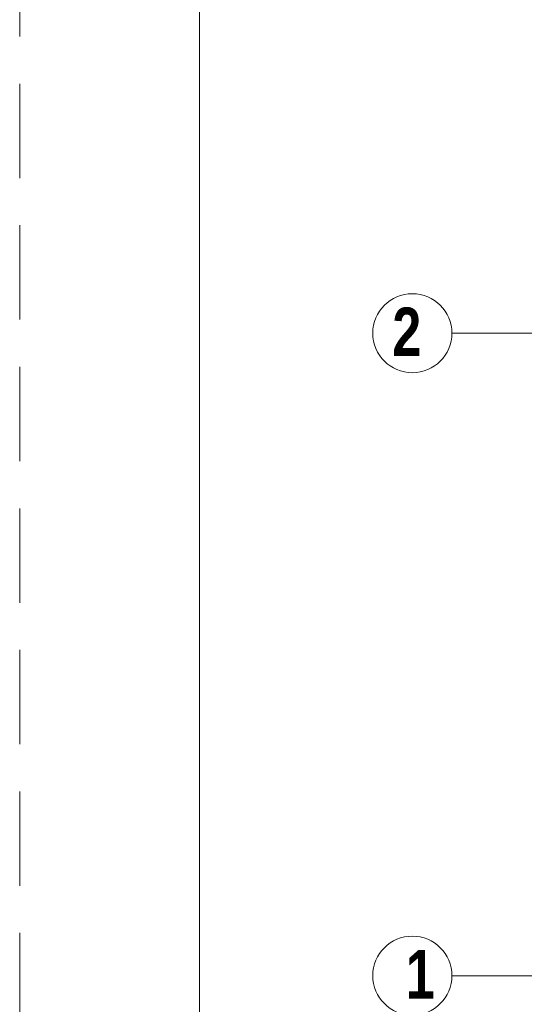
# Model space of a CAD drawing. Header units: metres. Extents: x -11 to 490, y -19 to 215.
# Tile 5 of 73: x -3.83 to -1.02, y -0.16 to 5.32. Entities that reach past the tile are written whole.
import ezdxf

# ---------------------------------------------------------------- set-up
doc = ezdxf.new("R2010")
doc.units = ezdxf.units.M
doc.linetypes.add('DASHED', pattern=[19.05, 12.7, -6.35])
doc.linetypes.add('HIDDEN', pattern=[0.375, 0.25, -0.125])
doc.layers.add('EJES', color=251, linetype='Continuous', lineweight=20)
doc.layers.add('Pluma 0.2', color=252, linetype='Continuous', lineweight=20)
doc.layers.add('no se imprime', color=8, linetype='DASHED', plot=False)
doc.styles.add('joe1', font='impact.ttf')

msp = doc.modelspace()

# ---------------------------------------------------------------- linework, layer by layer
at = {"layer": 'EJES', "color": 152, "linetype": 'Continuous', "lineweight": 5}
for p, q in [((0.725, 3.575), (-1.425, 3.575)), ((0.725, 0), (-1.425, 0))]:
    msp.add_line(p, q, dxfattribs=at)
for centre in [(-1.645, 3.575), (-1.645, 0)]:
    msp.add_circle(centre, 0.22, dxfattribs=at)
at = {"layer": 'no se imprime', "color": 251, "linetype": 'HIDDEN', "lineweight": 5, "ltscale": 2.1}
msp.add_lwpolyline([(-3.8281, -6.5871), (-3.8281, 23.9129), (39.1719, 23.9129), (39.1719, -6.5871)], close=True, dxfattribs=at)
at = {"layer": 'Pluma 0.2', "color": 4, "ltscale": 0.5}
msp.add_lwpolyline([(-2.8281, 22.9129), (38.1719, 22.9129), (38.1719, -5.5871), (-2.8281, -5.5871)], close=True, dxfattribs=at)

# ---------------------------------------------------------------- texts
at = {"layer": 'EJES', "style": 'joe1'}
for s, p in [('2', (-1.7562, 3.448)), ('1', (-1.6814, -0.127))]:
    msp.add_text(s, height=0.2695, rotation=359.9993, dxfattribs=at).set_placement(p)

doc.saveas('drawing.dxf')
